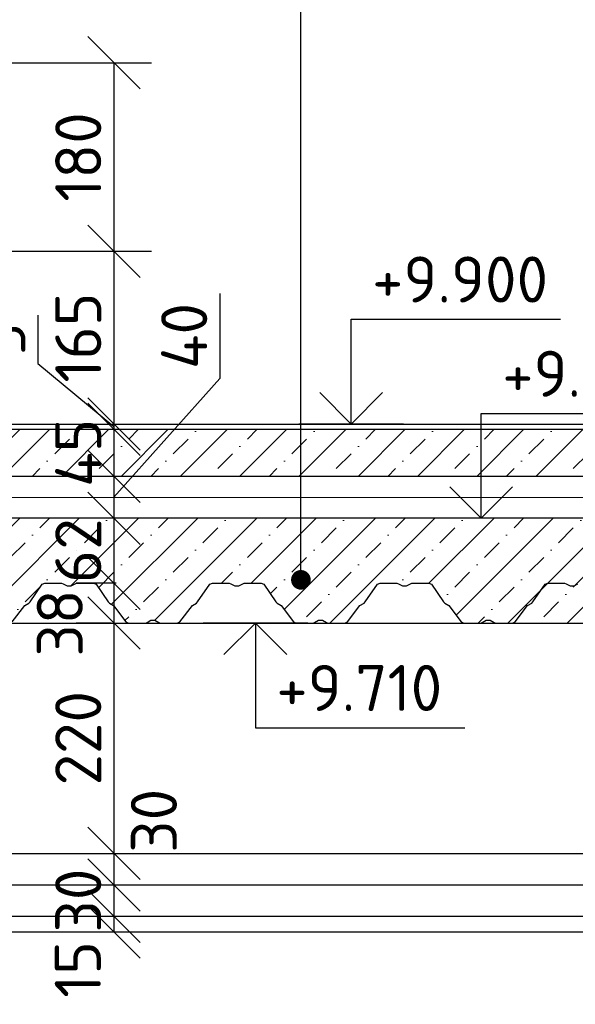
# Model space of a CAD drawing. Header units: millimetres. Extents: x -118752 to 407724, y -73278 to 155058.
# Tile 178 of 256: x 64172 to 64702, y 146128 to 147068. Entities that reach past the tile are written whole.
import ezdxf

# ---------------------------------------------------------------- set-up
doc = ezdxf.new("R2010")
doc.units = ezdxf.units.MM
doc.header["$LTSCALE"] = 10
for name, color, linetype, lineweight in [('CAVNITRNI_POHLED', 7, 'Continuous', 25), ('CKBUBLINY', 1, 'Continuous', 18), ('CKIZOLACE', 1, 'Continuous', 18), ('CKKOTY', 3, 'Continuous', 25), ('CKKOTY_VYS', 3, 'Continuous', 25), ('CKTEXTY_MALE', 3, 'Continuous', 18), ('pohledy', 7, 'Continuous', 25), ('srafy', 7, 'Continuous', 18)]:
    doc.layers.add(name, color=color, linetype=linetype, lineweight=lineweight)
doc.styles.get("Standard").update_dxf_attribs({"font": 'isocpeur.ttf'})
doc.linetypes.add('IZOLACE_TEPELNA_U', pattern='A,0.00254,-2.54,[216,CADKON.SHX,S=2.54,R=0,X=-2.54,Y=0],-15.24,[216,CADKON.SHX,S=2.54,R=180,X=2.54,Y=0],-2.54', length=20.32254)
doc.dimstyles.new('CADKON', dxfattribs={"dimscale": 50, "dimtxt": 2.2, "dimasz": 2.5, "dimexe": 1.8, "dimexo": 5, "dimgap": 0.6, "dimtad": 1, "dimrnd": 1, "dimtxsty": 'Standard', "dimblk1": 'OBLIQUE', "dimblk2": 'OBLIQUE', "dimsah": 1, "dimcen": 2.5, "dimadec": 1, "dimazin": 2, "dimtfac": 1, "dimtdec": 4, "dimtix": 1, "dimtmove": 2, "dimatfit": 3, "dimldrblk": 'OPEN30', "dimfxl": 5, "dimfxlon": 1, "dimtolj": 1, "dimarcsym": 0})
doc.dimstyles.new('CADKON$7', dxfattribs={"dimscale": 100, "dimtxt": 2.5, "dimasz": 2.5, "dimexe": 1.8, "dimexo": 5, "dimgap": 0.6, "dimtad": 1, "dimrnd": 1, "dimtxsty": 'Standard', "dimblk1": 'OBLIQUE', "dimblk2": 'OBLIQUE', "dimsah": 1, "dimcen": 2.5, "dimadec": 1, "dimazin": 2, "dimtfac": 1, "dimtdec": 4, "dimtix": 1, "dimtmove": 0, "dimatfit": 3, "dimldrblk": 'DOTSMALL', "dimfxl": 5, "dimfxlon": 1, "dimtfill": 1, "dimtolj": 1, "dimarcsym": 0})
pattern_1 = [(45, (0, 0), (-28.284271, 28.284271), []), (45, (28.284, 0), (-14.142136, 42.426407), [20, -10, 0, -10])]

# ---------------------------------------------------------------- blocks, each defined once
blk = doc.blocks.new('_OBLIQUE')
at = {"color": 0, "linetype": 'ByBlock'}
blk.add_line((-0.5, -0.5), (0.5, 0.5), dxfattribs=at)
blk = doc.blocks.new('*D10247')
at = {"layer": 'CKKOTY', "color": 0, "lineweight": -2}
for p, q in [((64161.79, 147027.44), (64297.79, 147027.44)), ((64261.79, 147027.44), (64261.79, 146847.44)), ((64161.79, 146847.44), (64297.79, 146847.44))]:
    blk.add_line(p, q, dxfattribs=at)
at = {"layer": 'Defpoints', "color": 0}
for p in [(63707.92, 147027.44), (63707.92, 146847.44), (64261.79, 146847.44)]:
    blk.add_point(p, dxfattribs=at)
at = {"layer": 'CKKOTY', "color": 0, "lineweight": -2, "xscale": 50, "yscale": 50, "zscale": 50}
for p, rotation in [((64261.79, 147027.44), 90), ((64261.79, 146847.44), 270)]:
    blk.add_blockref('_OBLIQUE', p, dxfattribs=dict(at, rotation=rotation))
at = {"layer": 'CKKOTY', "color": 0, "insert": (64227.79, 146937.44), "char_height": 44, "attachment_point": 5, "rotation": 90}
blk.add_mtext('\\A1;180', dxfattribs=at)
blk = doc.blocks.new('_Open30')
at = {"color": 0, "lineweight": -2}
for p, q in [((-1, 0.268), (0, 0)), ((0, 0), (-1, -0.268)), ((0, 0), (-1, 0))]:
    blk.add_line(p, q, dxfattribs=at)
blk = doc.blocks.new('*D10248')
at = {"layer": 'CKKOTY', "color": 0, "lineweight": -2}
for p, q in [((64161.79, 146847.44), (64297.79, 146847.44)), ((64261.79, 146847.44), (64261.79, 146682.44)), ((64278.41, 146682.44), (64297.79, 146682.44))]:
    blk.add_line(p, q, dxfattribs=at)
at = {"layer": 'Defpoints', "color": 0}
for p in [(63707.92, 146847.44), (64178.41, 146682.44), (64261.79, 146682.44)]:
    blk.add_point(p, dxfattribs=at)
at = {"layer": 'CKKOTY', "color": 0, "lineweight": -2, "xscale": 50, "yscale": 50, "zscale": 50}
for p, rotation in [((64261.79, 146847.44), 90), ((64261.79, 146682.44), 270)]:
    blk.add_blockref('_OBLIQUE', p, dxfattribs=dict(at, rotation=rotation))
at = {"layer": 'CKKOTY', "color": 0, "insert": (64227.79, 146764.94), "char_height": 44, "attachment_point": 5, "rotation": 90}
blk.add_mtext('\\A1;165', dxfattribs=at)
blk = doc.blocks.new('*D10251')
at = {"layer": 'CKKOTY', "color": 0, "lineweight": -2}
for p, q in [((64189.35, 146786.3), (64189.35, 146740.3)), ((64189.35, 146740.3), (64261.79, 146679.94)), ((64161.79, 146682.44), (64297.79, 146682.44)), ((64261.79, 146682.44), (64261.79, 146677.44)), ((64161.79, 146677.44), (64297.79, 146677.44))]:
    blk.add_line(p, q, dxfattribs=at)
at = {"layer": 'Defpoints', "color": 0}
for p in [(64026.25, 146682.44), (64026.25, 146677.44), (64261.79, 146677.44)]:
    blk.add_point(p, dxfattribs=at)
at = {"layer": 'CKKOTY', "color": 0, "lineweight": -2, "xscale": 50, "yscale": 50, "zscale": 50}
for p, rotation in [((64261.79, 146682.44), 270), ((64261.79, 146677.44), 90)]:
    blk.add_blockref('_OBLIQUE', p, dxfattribs=dict(at, rotation=rotation))
at = {"layer": 'CKKOTY', "color": 0, "insert": (64155.35, 146763.3), "char_height": 44, "attachment_point": 5, "rotation": 90}
blk.add_mtext('\\A1;5', dxfattribs=at)
blk = doc.blocks.new('*D10252')
at = {"layer": 'CKKOTY', "color": 0, "lineweight": -2}
for p, q in [((64161.79, 146677.44), (64297.79, 146677.44)), ((64261.79, 146677.44), (64261.79, 146632.44)), ((64326.82, 146632.44), (64297.79, 146632.44))]:
    blk.add_line(p, q, dxfattribs=at)
at = {"layer": 'Defpoints', "color": 0}
for p in [(64026.25, 146677.44), (64226.82, 146632.44), (64261.79, 146632.44)]:
    blk.add_point(p, dxfattribs=at)
at = {"layer": 'CKKOTY', "color": 0, "lineweight": -2, "xscale": 50, "yscale": 50, "zscale": 50}
for p, rotation in [((64261.79, 146677.44), 270), ((64261.79, 146632.44), 90)]:
    blk.add_blockref('_OBLIQUE', p, dxfattribs=dict(at, rotation=rotation))
at = {"layer": 'CKKOTY', "color": 0, "insert": (64227.79, 146654.94), "char_height": 44, "attachment_point": 5, "rotation": 90}
blk.add_mtext('\\A1;45', dxfattribs=at)
blk = doc.blocks.new('*D10253')
at = {"layer": 'CKKOTY', "color": 0, "lineweight": -2}
for p, q in [((64362.91, 146807.04), (64362.91, 146725.84)), ((64362.91, 146725.84), (64261.79, 146612.44)), ((64261.79, 146632.44), (64261.79, 146592.44)), ((64326.82, 146632.44), (64297.79, 146632.44)), ((64336.07, 146592.44), (64297.79, 146592.44))]:
    blk.add_line(p, q, dxfattribs=at)
at = {"layer": 'Defpoints', "color": 0}
for p in [(64226.82, 146632.44), (64236.07, 146592.44), (64261.79, 146592.44)]:
    blk.add_point(p, dxfattribs=at)
at = {"layer": 'CKKOTY', "color": 0, "lineweight": -2, "xscale": 50, "yscale": 50, "zscale": 50}
for p, rotation in [((64261.79, 146632.44), 90), ((64261.79, 146592.44), 270)]:
    blk.add_blockref('_OBLIQUE', p, dxfattribs=dict(at, rotation=rotation))
at = {"layer": 'CKKOTY', "color": 0, "insert": (64328.91, 146766.44), "char_height": 44, "attachment_point": 5, "rotation": 90}
blk.add_mtext('\\A1;40', dxfattribs=at)
blk = doc.blocks.new('*D10255')
at = {"layer": 'CKKOTY', "color": 0, "lineweight": -2}
for p, q in [((64261.79, 146492.44), (64261.79, 146272.44)), ((64263.05, 146492.44), (64297.79, 146492.44)), ((64233.18, 146272.44), (64297.79, 146272.44))]:
    blk.add_line(p, q, dxfattribs=at)
at = {"layer": 'Defpoints', "color": 0}
for p in [(64163.05, 146492.44), (64133.18, 146272.44), (64261.79, 146272.44)]:
    blk.add_point(p, dxfattribs=at)
at = {"layer": 'CKKOTY', "color": 0, "lineweight": -2, "xscale": 50, "yscale": 50, "zscale": 50}
for p, rotation in [((64261.79, 146492.44), 90), ((64261.79, 146272.44), 270)]:
    blk.add_blockref('_OBLIQUE', p, dxfattribs=dict(at, rotation=rotation))
at = {"layer": 'CKKOTY', "color": 0, "insert": (64227.79, 146382.44), "char_height": 44, "attachment_point": 5, "rotation": 90}
blk.add_mtext('\\A1;220', dxfattribs=at)
blk = doc.blocks.new('*U10256')
at = {"color": 0, "linetype": 'ByBlock', "lineweight": -2}
for points in [[(1809, 1), (1820.85, 16.83), (1824.74, 18.98), (1825.9, 20.14), (1837.51, 37), (1840, 38), (1856.11, 38), (1857.59, 37.51), (1861.32, 35.43), (1865.19, 35.43), (1868.92, 37.51), (1870.4, 38), (1886.51, 38), (1889, 37), (1900.61, 20.14), (1901.77, 18.98), (1905.66, 16.83), (1917.51, 1)], [(1917.51, 1), (1920, 0), (1936.11, 0), (1937.59, 0.49), (1941.32, 2.57), (1945.19, 2.57), (1948.92, 0.49), (1950.4, 0), (1966.51, 0), (1969, 1), (1980.85, 16.83), (1984.74, 18.98), (1985.9, 20.14), (1997.51, 37), (2000, 38), (2016.11, 38), (2017.59, 37.51), (2021.32, 35.43), (2025.19, 35.43), (2028.92, 37.51), (2030.4, 38), (2046.51, 38), (2049, 37), (2060.61, 20.14), (2061.77, 18.98), (2065.66, 16.83), (2077.51, 1)], [(2077.51, 1), (2080, 0), (2096.11, 0), (2097.59, 0.49), (2101.32, 2.57), (2105.19, 2.57), (2108.92, 0.49), (2110.4, 0), (2126.51, 0), (2129, 1), (2140.85, 16.83), (2144.74, 18.98), (2145.9, 20.14), (2157.51, 37), (2160, 38), (2176.11, 38), (2177.59, 37.51), (2181.32, 35.43), (2185.19, 35.43), (2188.92, 37.51), (2190.4, 38), (2206.51, 38), (2209, 37), (2220.61, 20.14), (2221.77, 18.98), (2225.66, 16.83), (2237.51, 1)], [(2237.51, 1), (2240, 0), (2256.11, 0), (2257.59, 0.49), (2261.32, 2.57), (2265.19, 2.57), (2268.92, 0.49), (2270.4, 0), (2286.51, 0), (2289, 1), (2300.85, 16.83), (2304.74, 18.98), (2305.9, 20.14), (2317.51, 37), (2320, 38), (2336.11, 38), (2337.59, 37.51), (2341.32, 35.43), (2345.19, 35.43), (2348.92, 37.51)]]:
    blk.add_lwpolyline(points, dxfattribs=at)
blk = doc.blocks.new('*D10257')
at = {"layer": 'CKKOTY', "color": 0, "lineweight": -2}
for p, q in [((64236.07, 146592.44), (64225.79, 146592.44)), ((64261.79, 146592.44), (64261.79, 146530.44)), ((64263.88, 146530.44), (64225.79, 146530.44))]:
    blk.add_line(p, q, dxfattribs=at)
at = {"layer": 'Defpoints', "color": 0}
for p in [(64336.07, 146592.44), (64261.79, 146530.44), (64363.88, 146530.44)]:
    blk.add_point(p, dxfattribs=at)
at = {"layer": 'CKKOTY', "color": 0, "lineweight": -2, "xscale": 50, "yscale": 50, "zscale": 50}
for p, rotation in [((64261.79, 146592.44), 270), ((64261.79, 146530.44), 90)]:
    blk.add_blockref('_OBLIQUE', p, dxfattribs=dict(at, rotation=rotation))
at = {"layer": 'CKKOTY', "color": 0, "insert": (64227.79, 146561.44), "char_height": 44, "attachment_point": 5, "rotation": 90}
blk.add_mtext('\\A1;62', dxfattribs=at)
blk = doc.blocks.new('*D10258')
at = {"layer": 'CKKOTY', "color": 0, "lineweight": -2}
for p, q in [((64263.88, 146530.44), (64225.79, 146530.44)), ((64261.79, 146530.44), (64261.79, 146492.44)), ((64259.11, 146492.44), (64225.79, 146492.44))]:
    blk.add_line(p, q, dxfattribs=at)
at = {"layer": 'Defpoints', "color": 0}
for p in [(64363.88, 146530.44), (64261.79, 146492.44), (64359.11, 146492.44)]:
    blk.add_point(p, dxfattribs=at)
at = {"layer": 'CKKOTY', "color": 0, "lineweight": -2, "xscale": 50, "yscale": 50, "zscale": 50}
for p, rotation in [((64261.79, 146530.44), 90), ((64261.79, 146492.44), 270)]:
    blk.add_blockref('_OBLIQUE', p, dxfattribs=dict(at, rotation=rotation))
at = {"layer": 'CKKOTY', "color": 0, "insert": (64210.17, 146492.44), "char_height": 44, "attachment_point": 5, "rotation": 90}
blk.add_mtext('\\A1;38', dxfattribs=at)
blk = doc.blocks.new('*D10262')
at = {"layer": 'CKKOTY', "color": 0, "lineweight": -2}
for p, q in [((64089.35, 146272.44), (64099.28, 146272.44)), ((64135.28, 146272.44), (64135.28, 146197.44)), ((64089.26, 146197.44), (64099.28, 146197.44))]:
    blk.add_line(p, q, dxfattribs=at)
at = {"layer": 'Defpoints', "color": 0}
for p in [(64189.35, 146272.44), (64135.28, 146197.44), (64189.26, 146197.44)]:
    blk.add_point(p, dxfattribs=at)
at = {"layer": 'CKKOTY', "color": 0, "lineweight": -2, "xscale": 50, "yscale": 50, "zscale": 50}
for p, rotation in [((64135.28, 146272.44), 270), ((64135.28, 146197.44), 90)]:
    blk.add_blockref('_OBLIQUE', p, dxfattribs=dict(at, rotation=rotation))
at = {"layer": 'CKKOTY', "color": 0, "insert": (64101.28, 146234.94), "char_height": 44, "attachment_point": 5, "rotation": 90}
blk.add_mtext('\\A1;75', dxfattribs=at)
blk = doc.blocks.new('*D10263')
at = {"layer": 'CKKOTY', "color": 0, "lineweight": -2}
for p, q in [((64261.79, 146272.44), (64261.79, 146242.44)), ((64289.35, 146272.44), (64297.79, 146272.44)), ((64289.35, 146242.44), (64297.79, 146242.44))]:
    blk.add_line(p, q, dxfattribs=at)
at = {"layer": 'Defpoints', "color": 0}
for p in [(64189.35, 146272.44), (64189.35, 146242.44), (64261.79, 146242.44)]:
    blk.add_point(p, dxfattribs=at)
at = {"layer": 'CKKOTY', "color": 0, "lineweight": -2, "xscale": 50, "yscale": 50, "zscale": 50}
for p, rotation in [((64261.79, 146272.44), 90), ((64261.79, 146242.44), 270)]:
    blk.add_blockref('_OBLIQUE', p, dxfattribs=dict(at, rotation=rotation))
at = {"layer": 'CKKOTY', "color": 0, "insert": (64300.01, 146303.58), "char_height": 44, "attachment_point": 5, "rotation": 90}
blk.add_mtext('\\A1;30', dxfattribs=at)
blk = doc.blocks.new('*D10264')
at = {"layer": 'CKKOTY', "color": 0, "lineweight": -2}
for p, q in [((64261.79, 146242.44), (64261.79, 146212.44)), ((64289.35, 146242.44), (64297.79, 146242.44)), ((64174.21, 146212.44), (64225.79, 146212.44))]:
    blk.add_line(p, q, dxfattribs=at)
at = {"layer": 'Defpoints', "color": 0}
for p in [(64189.35, 146242.44), (64261.79, 146212.44), (64274.21, 146212.44)]:
    blk.add_point(p, dxfattribs=at)
at = {"layer": 'CKKOTY', "color": 0, "lineweight": -2, "xscale": 50, "yscale": 50, "zscale": 50}
for p, rotation in [((64261.79, 146242.44), 270), ((64261.79, 146212.44), 90)]:
    blk.add_blockref('_OBLIQUE', p, dxfattribs=dict(at, rotation=rotation))
at = {"layer": 'CKKOTY', "color": 0, "insert": (64227.79, 146227.44), "char_height": 44, "attachment_point": 5, "rotation": 90}
blk.add_mtext('\\A1;30', dxfattribs=at)
blk = doc.blocks.new('*D10265')
at = {"layer": 'CKKOTY', "color": 0, "lineweight": -2}
for p, q in [((64174.21, 146212.44), (64225.79, 146212.44)), ((64261.79, 146212.44), (64261.79, 146197.44)), ((64172.5, 146197.44), (64225.79, 146197.44))]:
    blk.add_line(p, q, dxfattribs=at)
at = {"layer": 'Defpoints', "color": 0}
for p in [(64274.21, 146212.44), (64261.79, 146197.44), (64272.5, 146197.44)]:
    blk.add_point(p, dxfattribs=at)
at = {"layer": 'CKKOTY', "color": 0, "lineweight": -2, "xscale": 50, "yscale": 50, "zscale": 50}
for p, rotation in [((64261.79, 146212.44), 270), ((64261.79, 146197.44), 90)]:
    blk.add_blockref('_OBLIQUE', p, dxfattribs=dict(at, rotation=rotation))
at = {"layer": 'CKKOTY', "color": 0, "insert": (64227.34, 146161.71), "char_height": 44, "attachment_point": 5, "rotation": 90}
blk.add_mtext('\\A1;15', dxfattribs=at)
blk = doc.blocks.new('*U10285')
at = {"color": 0, "linetype": 'ByBlock', "lineweight": -2}
blk.add_lwpolyline([(-1.5, 1.5), (0, 0), (1.5, 1.5), (0, 0), (0, 5), (10, 5)], dxfattribs=at)
blk = doc.blocks.new('*U10287')
at = {"color": 0, "linetype": 'ByBlock', "lineweight": -2}
blk.add_lwpolyline([(-1.5, 1.5), (0, 0), (1.5, 1.5), (0, 0), (0, 5), (10, 5)], dxfattribs=at)
blk = doc.blocks.new('*U10289')
at = {"color": 0, "linetype": 'ByBlock', "lineweight": -2}
blk.add_lwpolyline([(-1.5, -1.5), (0, 0), (1.5, -1.5), (0, 0), (0, -5), (10, -5)], dxfattribs=at)

msp = doc.modelspace()

# ---------------------------------------------------------------- hatches: boundary and pattern name
at = {"layer": 'srafy', "transparency": 33554661}
h = msp.add_hatch(dxfattribs=at)
h.set_pattern_fill('BETON-PROSTY', color=256, scale=10)
h.set_pattern_definition(pattern_1)
h.paths.add_polyline_path([(63711.417, 146842.436), (63702.921, 146842.436), (63702.921, 146847.436), (63702.921, 147012.436), (63633.954, 147012.436), (63577.921, 147012.436), (63577.921, 146932.436), (63507.921, 146932.436), (63507.921, 146632.436), (64440.316, 146632.436), (64440.316, 146677.436), (64002.921, 146677.436), (64002.921, 146682.436), (64002.921, 146842.436)])
h.paths.add_polyline_path([(64612.369, 146632.436), (64612.369, 146677.436), (64440.316, 146677.436), (64440.316, 146632.436)])
h.paths.add_polyline_path([(64612.369, 146677.436), (64612.369, 146632.436), (64805.337, 146632.436), (64805.337, 146677.436)])
h.paths.add_polyline_path([(63561.659, 146747.436), (63561.659, 146857.436), (63627.659, 146857.436), (63627.659, 146747.436)], flags=24)
h.paths.add_polyline_path([(64194.788, 146615.336), (64194.788, 146694.536), (64260.788, 146694.536), (64260.788, 146615.336)], flags=24)
h.paths.add_polyline_path([(64068.278, 146597.536), (64068.278, 146672.336), (64134.278, 146672.336), (64134.278, 146597.536)], flags=24)
h = msp.add_hatch(dxfattribs=at)
h.set_pattern_fill('BETON-PROSTY', color=256, scale=10)
h.set_pattern_definition(pattern_1)
h.paths.add_polyline_path([(63981.016, 146495.003), (63984.75, 146492.928), (63986.227, 146492.436), (64002.336, 146492.436), (64004.829, 146493.432), (64016.675, 146509.262), (64020.566, 146511.413), (64021.73, 146512.577), (64033.336, 146529.44), (64035.829, 146530.436), (64051.938, 146530.436), (64053.415, 146529.944), (64057.149, 146527.869), (64061.016, 146527.869), (64064.75, 146529.944), (64066.227, 146530.436), (64082.336, 146530.436), (64084.829, 146529.44), (64096.435, 146512.577), (64097.599, 146511.413), (64101.49, 146509.262), (64113.336, 146493.432), (64115.829, 146492.436), (64131.938, 146492.436), (64133.415, 146492.928), (64137.149, 146495.003), (64141.016, 146495.003), (64144.75, 146492.928), (64146.227, 146492.436), (64162.336, 146492.436), (64164.829, 146493.432), (64176.675, 146509.262), (64180.566, 146511.413), (64181.73, 146512.577), (64193.336, 146529.44), (64195.829, 146530.436), (64211.938, 146530.436), (64213.415, 146529.944), (64217.149, 146527.869), (64221.016, 146527.869), (64224.75, 146529.944), (64226.227, 146530.436), (64242.336, 146530.436), (64244.829, 146529.44), (64256.435, 146512.577), (64257.599, 146511.413), (64261.49, 146509.262), (64273.336, 146493.432), (64275.829, 146492.436), (64291.938, 146492.436), (64293.415, 146492.928), (64297.149, 146495.003), (64301.016, 146495.003), (64304.75, 146492.928), (64306.227, 146492.436), (64322.336, 146492.436), (64324.829, 146493.432), (64336.675, 146509.262), (64340.566, 146511.413), (64341.73, 146512.577), (64353.336, 146529.44), (64355.829, 146530.436), (64371.938, 146530.436), (64373.415, 146529.944), (64377.149, 146527.869), (64381.016, 146527.869), (64384.75, 146529.944), (64386.227, 146530.436), (64402.336, 146530.436), (64404.829, 146529.44), (64416.435, 146512.577), (64417.599, 146511.413), (64421.49, 146509.262), (64433.336, 146493.432), (64435.829, 146492.436), (64451.938, 146492.436), (64453.415, 146492.928), (64457.149, 146495.003), (64461.016, 146495.003), (64464.75, 146492.928), (64466.227, 146492.436), (64482.336, 146492.436), (64484.829, 146493.432), (64496.675, 146509.262), (64500.566, 146511.413), (64501.73, 146512.577), (64513.336, 146529.44), (64515.829, 146530.436), (64531.938, 146530.436), (64533.415, 146529.944), (64537.149, 146527.869), (64541.016, 146527.869), (64544.75, 146529.944), (64546.227, 146530.436), (64562.336, 146530.436), (64564.829, 146529.44), (64576.435, 146512.577), (64577.599, 146511.413), (64581.49, 146509.262), (64593.336, 146493.432), (64595.829, 146492.436), (64611.938, 146492.436), (64613.415, 146492.928), (64617.149, 146495.003), (64621.016, 146495.003), (64624.75, 146492.928), (64626.227, 146492.436), (64642.336, 146492.436), (64805.337, 146492.436), (64805.337, 146592.436), (64612.369, 146592.436), (64440.316, 146592.436), (63507.921, 146592.436), (63497.921, 146592.436), (63377.921, 146592.436), (63177.921, 146592.436), (62477.782, 146592.436), (62355.541, 146592.436), (62355.541, 146492.551), (62355.829, 146492.436), (62371.938, 146492.436), (62373.415, 146492.928), (62377.149, 146495.003), (62381.016, 146495.003), (62384.75, 146492.928), (62386.227, 146492.436), (62402.336, 146492.436), (62404.829, 146493.432), (62416.675, 146509.262), (62420.566, 146511.413), (62421.73, 146512.577), (62433.336, 146529.44), (62435.829, 146530.436), (62451.938, 146530.436), (62453.415, 146529.944), (62457.149, 146527.869), (62461.016, 146527.869), (62464.75, 146529.944), (62466.227, 146530.436), (62482.336, 146530.436), (62484.829, 146529.44), (62496.435, 146512.577), (62497.599, 146511.413), (62501.49, 146509.262), (62513.336, 146493.432), (62515.829, 146492.436), (62531.938, 146492.436), (62533.415, 146492.928), (62537.149, 146495.003), (62541.016, 146495.003), (62544.75, 146492.928), (62546.227, 146492.436), (62562.336, 146492.436), (62564.829, 146493.432), (62576.675, 146509.262), (62580.566, 146511.413), (62581.73, 146512.577), (62593.336, 146529.44), (62595.829, 146530.436), (62611.938, 146530.436), (62613.415, 146529.944), (62617.149, 146527.869), (62621.016, 146527.869), (62624.75, 146529.944), (62626.227, 146530.436), (62642.336, 146530.436), (62644.829, 146529.44), (62656.435, 146512.577), (62657.599, 146511.413), (62661.49, 146509.262), (62673.336, 146493.432), (62675.829, 146492.436), (62691.938, 146492.436), (62693.415, 146492.928), (62697.149, 146495.003), (62701.016, 146495.003), (62704.75, 146492.928), (62706.227, 146492.436), (62722.336, 146492.436), (62724.829, 146493.432), (62736.675, 146509.262), (62740.566, 146511.413), (62741.73, 146512.577), (62753.336, 146529.44), (62755.829, 146530.436), (62771.938, 146530.436), (62773.415, 146529.944), (62777.149, 146527.869), (62781.016, 146527.869), (62784.75, 146529.944), (62786.227, 146530.436), (62802.336, 146530.436), (62804.829, 146529.44), (62816.435, 146512.577), (62817.599, 146511.413), (62821.49, 146509.262), (62833.336, 146493.432), (62835.829, 146492.436), (62851.938, 146492.436), (62853.415, 146492.928), (62857.149, 146495.003), (62861.016, 146495.003), (62864.75, 146492.928), (62866.227, 146492.436), (62882.336, 146492.436), (62884.829, 146493.432), (62896.675, 146509.262), (62900.566, 146511.413), (62901.73, 146512.577), (62913.336, 146529.44), (62915.829, 146530.436), (62931.938, 146530.436), (62933.415, 146529.944), (62937.149, 146527.869), (62941.016, 146527.869), (62944.75, 146529.944), (62946.227, 146530.436), (62962.336, 146530.436), (62964.829, 146529.44), (62976.435, 146512.577), (62977.599, 146511.413), (62981.49, 146509.262), (62993.336, 146493.432), (62995.829, 146492.436), (63011.938, 146492.436), (63013.415, 146492.928), (63017.149, 146495.003), (63021.016, 146495.003), (63024.75, 146492.928), (63026.227, 146492.436), (63042.336, 146492.436), (63044.829, 146493.432), (63056.675, 146509.262), (63060.566, 146511.413), (63061.73, 146512.577), (63073.336, 146529.44), (63075.829, 146530.436), (63091.938, 146530.436), (63093.415, 146529.944), (63097.149, 146527.869), (63101.016, 146527.869), (63104.75, 146529.944), (63106.227, 146530.436), (63122.336, 146530.436), (63124.829, 146529.44), (63136.435, 146512.577), (63137.599, 146511.413), (63141.49, 146509.262), (63153.336, 146493.432), (63155.829, 146492.436), (63171.938, 146492.436), (63173.415, 146492.928), (63177.149, 146495.003), (63181.016, 146495.003), (63184.75, 146492.928), (63186.227, 146492.436), (63202.336, 146492.436), (63204.829, 146493.432), (63216.675, 146509.262), (63220.566, 146511.413), (63221.73, 146512.577), (63233.336, 146529.44), (63235.829, 146530.436), (63251.938, 146530.436), (63253.415, 146529.944), (63257.149, 146527.869), (63261.016, 146527.869), (63264.75, 146529.944), (63266.227, 146530.436), (63282.336, 146530.436), (63284.829, 146529.44), (63296.435, 146512.577), (63297.599, 146511.413), (63301.49, 146509.262), (63313.336, 146493.432), (63315.829, 146492.436), (63331.938, 146492.436), (63333.415, 146492.928), (63337.149, 146495.003), (63341.016, 146495.003), (63344.75, 146492.928), (63346.227, 146492.436), (63362.336, 146492.436), (63364.829, 146493.432), (63376.675, 146509.262), (63380.566, 146511.413), (63381.73, 146512.577), (63393.336, 146529.44), (63395.829, 146530.436), (63411.938, 146530.436), (63413.415, 146529.944), (63417.149, 146527.869), (63421.016, 146527.869), (63424.75, 146529.944), (63426.227, 146530.436), (63442.336, 146530.436), (63444.829, 146529.44), (63456.435, 146512.577), (63457.599, 146511.413), (63461.49, 146509.262), (63473.336, 146493.432), (63475.829, 146492.436), (63491.938, 146492.436), (63493.415, 146492.928), (63497.149, 146495.003), (63501.016, 146495.003), (63504.75, 146492.928), (63506.227, 146492.436), (63522.336, 146492.436), (63524.829, 146493.432), (63536.675, 146509.262), (63540.566, 146511.413), (63541.73, 146512.577), (63553.336, 146529.44), (63555.829, 146530.436), (63571.938, 146530.436), (63573.415, 146529.944), (63577.149, 146527.869), (63581.016, 146527.869), (63584.75, 146529.944), (63586.227, 146530.436), (63602.336, 146530.436), (63604.829, 146529.44), (63616.435, 146512.577), (63617.599, 146511.413), (63621.49, 146509.262), (63633.336, 146493.432), (63635.829, 146492.436), (63651.938, 146492.436), (63653.415, 146492.928), (63657.149, 146495.003), (63661.016, 146495.003), (63664.75, 146492.928), (63666.227, 146492.436), (63682.336, 146492.436), (63684.829, 146493.432), (63696.675, 146509.262), (63700.566, 146511.413), (63701.73, 146512.577), (63713.336, 146529.44), (63715.829, 146530.436), (63731.938, 146530.436), (63733.415, 146529.944), (63737.149, 146527.869), (63741.016, 146527.869), (63744.75, 146529.944), (63746.227, 146530.436), (63762.336, 146530.436), (63764.829, 146529.44), (63776.435, 146512.577), (63777.599, 146511.413), (63781.49, 146509.262), (63793.336, 146493.432), (63795.829, 146492.436), (63811.938, 146492.436), (63813.415, 146492.928), (63817.149, 146495.003), (63821.016, 146495.003), (63824.75, 146492.928), (63826.227, 146492.436), (63842.336, 146492.436), (63844.829, 146493.432), (63856.675, 146509.262), (63860.566, 146511.413), (63861.73, 146512.577), (63873.336, 146529.44), (63875.829, 146530.436), (63891.938, 146530.436), (63893.415, 146529.944), (63897.149, 146527.869), (63901.016, 146527.869), (63904.75, 146529.944), (63906.227, 146530.436), (63922.336, 146530.436), (63924.829, 146529.44), (63936.435, 146512.577), (63937.599, 146511.413), (63941.49, 146509.262), (63953.336, 146493.432), (63955.829, 146492.436), (63971.938, 146492.436), (63973.415, 146492.928), (63977.149, 146495.003)])
edge = h.paths.add_edge_path(flags=16)
edge.add_arc((64440.316, 146533.648), 4.688, -90, 90, ccw=False)
edge.add_arc((64440.316, 146533.648), 4.688, 90, 270, ccw=False)
edge = h.paths.add_edge_path(flags=16)
edge.add_arc((62477.782, 146554.913), 4.688, -90, 90, ccw=False)
edge.add_arc((62477.782, 146554.913), 4.688, 90, 270, ccw=False)
h.paths.add_polyline_path([(64068.278, 146494.036), (64068.278, 146590.836), (64134.278, 146590.836), (64134.278, 146494.036)], flags=24)
h.paths.add_polyline_path([(63074.104, 146494.036), (63074.104, 146590.836), (63140.104, 146590.836), (63140.104, 146494.036)], flags=24)
h.paths.add_polyline_path([(64194.788, 146524.036), (64194.788, 146598.836), (64260.788, 146598.836), (64260.788, 146524.036)], flags=24)

# ---------------------------------------------------------------- linework, layer by layer
at = {"layer": 'CKIZOLACE'}
msp.add_line((63497.921, 146632.436), (64805.337, 146632.436), dxfattribs=at)
at = {"layer": 'CKIZOLACE', "linetype": 'IZOLACE_TEPELNA_U', "ltscale": 0.19685}
msp.add_lwpolyline([(63497.921, 146612.436), (64805.337, 146612.436)], dxfattribs=at)
at = {"layer": 'CKKOTY_VYS'}
for p, q in [((64538.207, 146682.436), (64438.207, 146682.436)), ((64662.369, 146592.436), (64562.369, 146592.436)), ((64446.849, 146492.436), (64346.849, 146492.436))]:
    msp.add_line(p, q, dxfattribs=at)
at = {"layer": 'pohledy'}
for p, q in [((64002.921, 146682.436), (64805.337, 146682.436)), ((64002.921, 146677.436), (64805.337, 146677.436)), ((64805.337, 146632.436), (63507.921, 146632.436)), ((64805.337, 146592.436), (63177.921, 146592.436)), ((62355.541, 146492.436), (64805.337, 146492.436)), ((63022.921, 146272.436), (64805.337, 146272.436)), ((63022.921, 146242.436), (64805.337, 146242.436)), ((63022.921, 146212.436), (64805.337, 146212.436)), ((63022.921, 146197.436), (64805.337, 146197.436))]:
    msp.add_line(p, q, dxfattribs=at)

# ---------------------------------------------------------------- block references
at = {"layer": 'CAVNITRNI_POHLED'}
msp.add_blockref('*U10256', (62355.829, 146492.436), dxfattribs=at)
at = {"layer": 'CKKOTY_VYS'}
ref = msp.add_blockref('*U10285', (64488.207, 146682.436), dxfattribs=dict(at, xscale=20, yscale=20, zscale=20))
ref.add_attrib('Výška', '+9.900', (64508.207, 146798.436), dxfattribs={"layer": '0', "color": 0, "linetype": 'ByBlock', "lineweight": -2, "height": 44})
ref = msp.add_blockref('*U10287', (64612.369, 146592.436), dxfattribs=dict(at, xscale=20, yscale=20, zscale=20))
ref.add_attrib('Výška', '+9.810', (64632.369, 146708.436), dxfattribs={"layer": '0', "color": 0, "linetype": 'ByBlock', "lineweight": -2, "height": 44})
ref = msp.add_blockref('*U10289', (64396.849, 146492.436), dxfattribs=dict(at, xscale=20, yscale=20, zscale=20))
ref.add_attrib('Výška', '+9.710', (64416.849, 146408.436), dxfattribs={"layer": '0', "color": 0, "linetype": 'ByBlock', "lineweight": -2, "height": 44})

# ---------------------------------------------------------------- dimensions: what is measured, and where the dimension line sits
at = {"layer": 'CKKOTY'}
for base, p1, p2, override, picture, middle in [((64261.788, 146847.436), (63707.921, 147027.436), (63707.921, 146847.436), {"dimscale": 20}, '*D10247', (64227.788, 146937.436)), ((64261.788, 146682.436), (63707.921, 146847.436), (64178.415, 146682.436), {"dimscale": 20, "dimtmove": 2}, '*D10248', (64227.788, 146764.936)), ((64261.788, 146632.436), (64026.252, 146677.436), (64226.818, 146632.436), {"dimscale": 20, "dimtmove": 2}, '*D10252', (64227.788, 146654.936)), ((64261.788, 146530.436), (64336.074, 146592.436), (64363.883, 146530.436), {"dimscale": 20}, '*D10257', (64227.788, 146561.436)), ((64261.788, 146272.436), (64163.048, 146492.436), (64133.177, 146272.436), {"dimscale": 20, "dimtmove": 2}, '*D10255', (64227.788, 146382.436)), ((64135.278, 146197.436), (64189.354, 146272.436), (64189.262, 146197.436), {"dimscale": 20}, '*D10262', (64101.278, 146234.936)), ((64261.788, 146212.436), (64189.354, 146242.436), (64274.21, 146212.436), {"dimscale": 20, "dimtmove": 2}, '*D10264', (64227.788, 146227.436))]:
    dim = msp.add_linear_dim(base=base, p1=p1, p2=p2, angle=90, dimstyle='CADKON', override=override, dxfattribs=at)
    dim.commit()
    dim.dimension.update_dxf_attribs({"geometry": picture, "text_midpoint": middle})
for base, p1, p2, override, picture, middle in [((64261.788, 146592.436), (64226.818, 146632.436), (64236.074, 146592.436), {"dimscale": 20, "dimtmove": 1}, '*D10253', (64362.907, 146737.841)), ((64261.788, 146677.436), (64026.252, 146682.436), (64026.252, 146677.436), {"dimscale": 20, "dimtmove": 1}, '*D10251', (64189.354, 146752.304)), ((64261.788, 146492.436), (64363.883, 146530.436), (64359.111, 146492.436), {"dimscale": 20, "dimtmove": 2}, '*D10258', (64210.171, 146492.436)), ((64261.788, 146242.436), (64189.354, 146272.436), (64189.354, 146242.436), {"dimscale": 20}, '*D10263', (64300.005, 146303.577)), ((64261.788, 146197.436), (64274.21, 146212.436), (64272.502, 146197.436), {"dimscale": 20, "dimtmove": 2}, '*D10265', (64227.342, 146161.71))]:
    dim = msp.add_linear_dim(base=base, p1=p1, p2=p2, angle=90, dimstyle='CADKON', override=override, dxfattribs=at)
    dim.commit()
    dim.dimension.update_dxf_attribs({"geometry": picture, "text_midpoint": middle, "dimtype": 160})

# ---------------------------------------------------------------- leaders
at = {"layer": 'CKBUBLINY'}
msp.add_leader([(64440.316, 146533.648), (64440.316, 147084.512)], dimstyle='CADKON', override={"dimasz": 1.5, "dimldrblk": 'DotSmall'}, dxfattribs=at)
at = {"layer": 'CKTEXTY_MALE', "annotation_type": 0, "has_hookline": 1, "hookline_direction": 0}
for points, text_width in [([(63577.921, 146972.436), (63817.449, 147544.894), (63877.449, 147544.894)], 1407.6), ([(63507.921, 146762.436), (63837.754, 147416.694), (63897.754, 147416.694)], 648.6), ([(63658.631, 146784.031), (64138.946, 147315.474), (64198.946, 147315.474)], 966)]:
    msp.add_leader(points, dimstyle='CADKON$7', override={"dimscale": 20, "dimtxt": 2.3, "dimasz": 3}, dxfattribs=dict(at, text_width=text_width))

doc.saveas('drawing.dxf')
